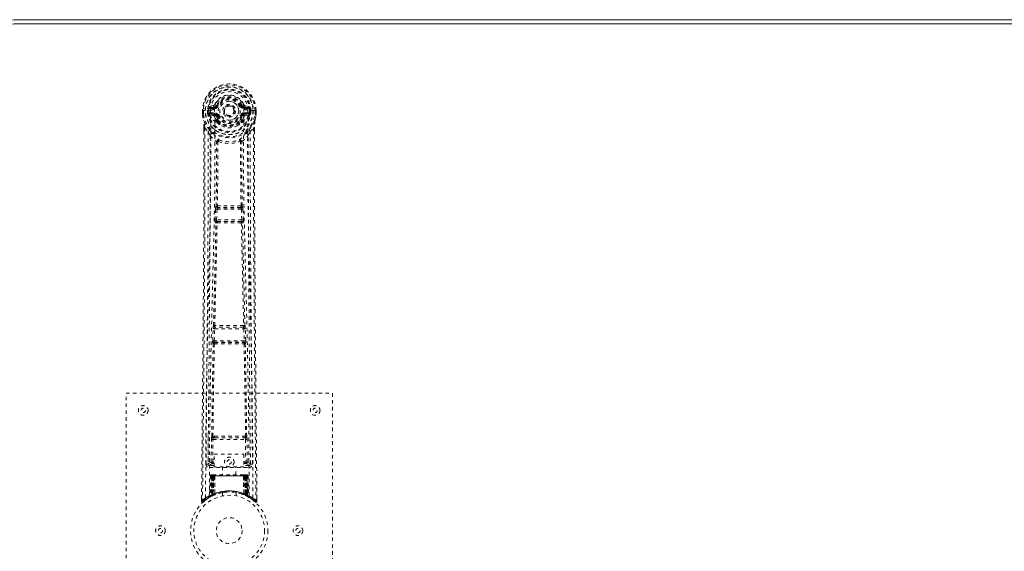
# Model space of a CAD drawing. Header units: inches. Extents: x 21.4 to 116.9, y 47.1 to 76.8.
# Tile 2 of 4: x 36.1 to 64.7, y 61.3 to 76.8. Entities that reach past the tile are written whole.
import ezdxf

# ---------------------------------------------------------------- set-up
doc = ezdxf.new("R2010")
doc.units = ezdxf.units.IN
doc.header["$MEASUREMENT"] = 0
doc.linetypes.add('SLD-Dashed', pattern=[0.075, 0.05, -0.025])
doc.linetypes.add('SLD-Solid', pattern=[0])

msp = doc.modelspace()

# ---------------------------------------------------------------- linework, layer by layer
at = {"color": 7, "linetype": 'SLD-Solid', "lineweight": 15}
for p, q in [((36.288, 76.813), (102.038, 76.813)), ((36.288, 76.695), (102.038, 76.695)), ((102.038, 76.695), (36.288, 76.695))]:
    msp.add_line(p, q, dxfattribs=at)
at = {"color": 7, "linetype": 'SLD-Dashed', "lineweight": 0}
for p, q in [((41.707, 74.313), (41.588, 74.289)), ((41.618, 74.253), (41.735, 74.273)), ((41.618, 74.253), (41.618, 74.223)), ((41.735, 74.253), (41.618, 74.253)), ((41.735, 74.223), (41.618, 74.223)), ((41.735, 74.273), (41.735, 74.253)), ((41.735, 74.223), (41.735, 74.253)), ((41.74, 74.34), (41.794, 74.317)), ((41.79, 74.309), (41.794, 74.317)), ((41.794, 74.317), (41.817, 74.307)), ((42.51, 74.307), (42.532, 74.317)), ((42.532, 74.317), (42.536, 74.308)), ((42.592, 74.273), (42.709, 74.253)), ((42.592, 74.273), (42.592, 74.253)), ((42.709, 74.253), (42.592, 74.253)), ((42.592, 74.223), (42.592, 74.253)), ((42.709, 74.223), (42.592, 74.223)), ((42.739, 74.289), (42.62, 74.313)), ((42.709, 74.223), (42.709, 74.253)), ((41.384, 74.169), (41.384, 74.052)), ((41.388, 74.169), (41.384, 74.169)), ((41.384, 74.052), (41.384, 74.048)), ((41.385, 74.17), (41.385, 74.052)), ((41.441, 74.169), (41.388, 74.169)), ((41.413, 74.168), (41.414, 74.052)), ((41.464, 74.168), (41.441, 74.169)), ((41.47, 74.168), (41.464, 74.168)), ((41.62, 74.168), (41.47, 74.168)), ((41.535, 74.096), (41.535, 74.167)), ((41.535, 74.095), (41.565, 74.097)), ((41.535, 74.095), (41.535, 74.096)), ((41.57, 74.168), (41.564, 74.168)), ((41.564, 74.168), (41.565, 74.097)), ((41.565, 74.096), (41.57, 74.077)), ((41.57, 74.09), (41.57, 74.168)), ((41.57, 74.077), (41.57, 74.09)), ((41.577, 74.053), (41.58, 74.049)), ((41.59, 74.038), (41.58, 74.048)), ((41.59, 74.038), (41.705, 74.017)), ((41.605, 74.101), (41.605, 74.071)), ((41.605, 74.101), (41.735, 74.101)), ((41.735, 74.046), (41.605, 74.071)), ((41.605, 74.071), (41.735, 74.071)), ((41.735, 74.101), (41.735, 74.071)), ((41.735, 74.046), (41.735, 74.071)), ((41.79, 74.005), (41.782, 74.016)), ((41.817, 74.016), (41.79, 74.005)), ((42.32, 74.162), (42.319, 74.147)), ((42.32, 74.17), (42.32, 74.162)), ((42.537, 74.005), (42.51, 74.016)), ((42.544, 74.017), (42.537, 74.005)), ((42.592, 74.101), (42.592, 74.071)), ((42.592, 74.101), (42.722, 74.101)), ((42.722, 74.071), (42.592, 74.046)), ((42.592, 74.046), (42.592, 74.071)), ((42.592, 74.071), (42.722, 74.071)), ((42.621, 74.017), (42.737, 74.038)), ((42.706, 74.169), (42.707, 74.168)), ((42.857, 74.168), (42.707, 74.168)), ((42.722, 74.071), (42.722, 74.101)), ((42.747, 74.049), (42.737, 74.038)), ((42.737, 74.038), (42.737, 74.038)), ((42.737, 74.038), (42.737, 74.038)), ((42.747, 74.049), (42.75, 74.053)), ((42.756, 74.09), (42.757, 74.168)), ((42.762, 74.096), (42.756, 74.077)), ((42.756, 74.077), (42.756, 74.09)), ((42.757, 74.168), (42.762, 74.168)), ((42.762, 74.097), (42.762, 74.168)), ((42.762, 74.097), (42.792, 74.095)), ((42.792, 74.168), (42.792, 74.095)), ((42.792, 74.168), (42.792, 74.168)), ((42.792, 74.095), (42.792, 74.095)), ((42.863, 74.168), (42.857, 74.168)), ((42.886, 74.169), (42.863, 74.168)), ((42.939, 74.169), (42.886, 74.169)), ((42.913, 74.052), (42.913, 74.168)), ((42.943, 74.169), (42.939, 74.169)), ((42.941, 74.052), (42.942, 74.17)), ((42.943, 74.169), (42.942, 74.052)), ((42.942, 74.048), (42.942, 74.052)), ((41.427, 73.67), (41.427, 73.568)), ((41.428, 73.669), (41.428, 73.567)), ((41.456, 73.668), (41.552, 73.553)), ((41.792, 73.856), (41.792, 73.879)), ((41.81, 73.811), (41.799, 73.829)), ((41.815, 73.884), (41.815, 73.861)), ((42.511, 73.861), (42.512, 73.884)), ((42.528, 73.829), (42.516, 73.811)), ((42.535, 73.856), (42.535, 73.879)), ((42.774, 73.553), (42.87, 73.668)), ((42.899, 73.58), (42.899, 73.669)), ((42.9, 73.67), (42.9, 73.581)), ((41.612, 73.441), (41.552, 73.553)), ((42.774, 73.553), (42.715, 73.441)), ((41.765, 71.297), (41.767, 71.331)), ((41.784, 71.387), (41.783, 71.387)), ((41.828, 71.34), (41.828, 71.34)), ((42.499, 71.34), (41.828, 71.34)), ((42.498, 71.34), (42.499, 71.34)), ((42.543, 71.387), (42.542, 71.387)), ((42.562, 71.297), (42.559, 71.331)), ((41.753, 70.988), (41.765, 71.297)), ((41.797, 70.986), (41.809, 71.295)), ((41.809, 71.295), (42.517, 71.295)), ((42.517, 71.295), (42.529, 70.986)), ((42.574, 70.988), (42.562, 71.297)), ((41.776, 70.894), (41.763, 70.898)), ((42.529, 70.986), (41.797, 70.986)), ((41.82, 70.937), (41.807, 70.942)), ((41.807, 70.942), (42.519, 70.942)), ((42.519, 70.942), (42.507, 70.937)), ((42.551, 70.894), (42.564, 70.898)), ((41.708, 67.909), (41.707, 67.909)), ((42.619, 67.909), (42.619, 67.909)), ((41.683, 67.466), (41.694, 67.819)), ((41.728, 67.465), (41.739, 67.817)), ((41.739, 67.817), (42.588, 67.817)), ((41.752, 67.862), (41.753, 67.862)), ((42.574, 67.862), (41.752, 67.862)), ((42.574, 67.862), (42.574, 67.862)), ((42.588, 67.817), (42.599, 67.465)), ((42.643, 67.466), (42.632, 67.819)), ((41.691, 67.376), (41.696, 67.373)), ((42.599, 67.465), (41.728, 67.465)), ((41.741, 67.417), (41.735, 67.42)), ((41.735, 67.42), (42.591, 67.42)), ((42.591, 67.42), (42.586, 67.417)), ((42.63, 67.373), (42.636, 67.376)), ((39.163, 57.938), (39.163, 65.938)), ((39.163, 65.938), (45.163, 65.938)), ((45.163, 65.938), (45.163, 57.938)), ((41.554, 64.695), (41.547, 63.881)), ((41.639, 63.935), (41.646, 64.595)), ((41.684, 63.934), (41.691, 64.594)), ((41.737, 64.685), (41.689, 64.684)), ((41.691, 64.594), (42.636, 64.594)), ((41.7, 64.638), (41.747, 64.638)), ((41.747, 64.638), (42.579, 64.638)), ((42.579, 64.638), (42.627, 64.638)), ((42.638, 64.684), (42.589, 64.685)), ((42.636, 64.594), (42.643, 63.934)), ((42.688, 63.935), (42.681, 64.595)), ((42.779, 63.881), (42.772, 64.695)), ((41.547, 63.881), (41.547, 63.88)), ((41.547, 63.88), (41.547, 63.87)), ((41.547, 63.878), (41.55, 63.86)), ((41.684, 63.889), (41.684, 63.934)), ((41.726, 63.934), (41.684, 63.934)), ((41.726, 63.889), (41.684, 63.889)), ((41.726, 64.161), (42.587, 64.161)), ((41.726, 63.795), (41.726, 64.161)), ((42.587, 64.161), (42.587, 63.795)), ((42.587, 63.934), (42.643, 63.934)), ((42.587, 63.889), (42.643, 63.889)), ((42.688, 63.935), (42.643, 63.934)), ((42.643, 63.889), (42.643, 63.934)), ((42.777, 63.86), (42.78, 63.878)), ((42.779, 63.87), (42.78, 63.88)), ((42.78, 63.88), (42.78, 63.881)), ((41.592, 63.832), (41.592, 63.772)), ((41.726, 63.832), (41.592, 63.832)), ((41.592, 63.772), (42.735, 63.772)), ((42.587, 63.795), (41.726, 63.795)), ((41.968, 63.795), (41.968, 63.563)), ((42.358, 63.563), (42.358, 63.795)), ((42.735, 63.832), (42.587, 63.832)), ((42.735, 63.772), (42.735, 63.832)), ((41.617, 63.534), (41.596, 62.928)), ((41.63, 63.534), (41.609, 62.936)), ((41.63, 63.534), (41.617, 63.534)), ((41.649, 63.534), (41.628, 62.947)), ((41.651, 63.538), (41.629, 62.944)), ((41.648, 63.563), (41.644, 63.562)), ((41.649, 63.563), (41.649, 63.563)), ((41.715, 63.534), (41.649, 63.534)), ((41.656, 63.563), (41.656, 63.561)), ((41.661, 63.563), (41.656, 63.563)), ((41.656, 63.534), (41.656, 62.977)), ((41.67, 63.563), (41.66, 63.563)), ((41.661, 63.534), (42.666, 63.534)), ((41.661, 62.979), (41.661, 63.534)), ((41.669, 62.983), (41.669, 63.534)), ((41.674, 63.563), (41.67, 63.563)), ((41.673, 63.534), (41.673, 62.985)), ((42.653, 63.534), (41.673, 63.534)), ((41.745, 63.563), (41.679, 63.563)), ((41.688, 63.534), (41.688, 62.992)), ((41.691, 63.534), (41.688, 63.534)), ((41.691, 63.534), (42.635, 63.534)), ((41.691, 62.994), (41.691, 63.534)), ((41.696, 62.982), (41.715, 63.534)), ((41.717, 63.534), (41.698, 62.983)), ((41.715, 63.534), (41.717, 63.534)), ((41.74, 63.011), (41.745, 63.535)), ((41.747, 63.534), (41.742, 63.012)), ((41.747, 63.534), (41.745, 63.535)), ((42.579, 63.563), (41.747, 63.563)), ((42.58, 63.534), (41.747, 63.534)), ((42.581, 63.535), (42.58, 63.534)), ((42.584, 63.012), (42.58, 63.534)), ((42.648, 63.563), (42.581, 63.563)), ((42.581, 63.535), (42.586, 63.011)), ((42.61, 63.534), (42.611, 63.534)), ((42.629, 62.983), (42.61, 63.534)), ((42.678, 63.534), (42.611, 63.534)), ((42.611, 63.534), (42.63, 62.982)), ((42.639, 63.534), (42.635, 63.534)), ((42.635, 63.534), (42.635, 62.994)), ((42.639, 62.992), (42.639, 63.534)), ((42.657, 63.563), (42.653, 63.563)), ((42.653, 62.985), (42.653, 63.534)), ((42.666, 63.563), (42.657, 63.563)), ((42.657, 63.534), (42.658, 62.983)), ((42.67, 63.563), (42.665, 63.563)), ((42.666, 63.534), (42.666, 62.979)), ((42.671, 62.977), (42.671, 63.534)), ((42.698, 62.944), (42.676, 63.538)), ((42.678, 63.563), (42.678, 63.563)), ((42.678, 63.534), (42.698, 62.947)), ((42.683, 63.562), (42.679, 63.563)), ((42.696, 63.534), (42.717, 62.936)), ((42.71, 63.534), (42.696, 63.534)), ((42.71, 63.534), (42.731, 62.928)), ((41.963, 63.045), (41.963, 62.949)), ((42.363, 62.949), (42.363, 63.045)), ((41.356, 62.796), (41.386, 62.796)), ((41.357, 62.882), (41.357, 62.797)), ((41.407, 62.774), (41.508, 62.855)), ((41.517, 62.862), (41.578, 62.899)), ((41.581, 62.904), (41.595, 62.911)), ((41.596, 62.928), (41.609, 62.936)), ((41.613, 62.922), (41.679, 62.956)), ((41.628, 62.947), (41.696, 62.982)), ((41.636, 62.953), (41.641, 62.952)), ((41.656, 62.977), (41.661, 62.979)), ((41.668, 62.951), (41.656, 62.977)), ((41.668, 62.951), (41.66, 62.946)), ((41.673, 62.953), (41.661, 62.979)), ((41.673, 62.953), (41.668, 62.951)), ((41.681, 62.957), (41.669, 62.983)), ((41.686, 62.959), (41.673, 62.985)), ((41.699, 62.966), (41.673, 62.953)), ((41.679, 62.956), (41.681, 62.957)), ((41.681, 62.957), (41.686, 62.959)), ((41.699, 62.966), (41.688, 62.992)), ((41.703, 62.967), (41.691, 62.994)), ((41.698, 62.983), (41.696, 62.982)), ((41.74, 63.011), (41.742, 63.012)), ((41.743, 62.984), (41.746, 62.985)), ((42.58, 62.985), (42.583, 62.984)), ((42.584, 63.012), (42.586, 63.011)), ((42.635, 62.994), (42.624, 62.967)), ((42.627, 62.966), (42.624, 62.967)), ((42.639, 62.992), (42.627, 62.966)), ((42.63, 62.982), (42.629, 62.983)), ((42.63, 62.982), (42.698, 62.947)), ((42.653, 62.985), (42.641, 62.959)), ((42.641, 62.959), (42.645, 62.957)), ((42.658, 62.983), (42.645, 62.957)), ((42.646, 62.957), (42.647, 62.956)), ((42.647, 62.956), (42.714, 62.922)), ((42.666, 62.979), (42.653, 62.953)), ((42.658, 62.951), (42.653, 62.953)), ((42.671, 62.977), (42.658, 62.951)), ((42.666, 62.979), (42.671, 62.977)), ((42.717, 62.936), (42.731, 62.928)), ((42.732, 62.911), (42.745, 62.904)), ((42.97, 62.797), (42.969, 62.881))]:
    msp.add_line(p, q, dxfattribs=at)
at = {"color": 7, "linetype": 'SLD-Dashed', "lineweight": 0, "flags": 128}
for points in [[(41.738, 74.198), (41.743, 74.276), (41.766, 74.352), (41.805, 74.422), (41.859, 74.483), (41.924, 74.532), (41.999, 74.569), (42.08, 74.591), (42.163, 74.599), (42.247, 74.591), (42.328, 74.569), (42.402, 74.532), (42.468, 74.483), (42.522, 74.422), (42.561, 74.352), (42.584, 74.276), (42.589, 74.198)], [(41.618, 74.223), (41.595, 74.227), (41.575, 74.24)], [(41.584, 62.946), (41.591, 64.532), (41.611, 66.117), (41.644, 67.699), (41.684, 69.278), (41.716, 70.515), (41.74, 71.748), (41.75, 72.977), (41.738, 74.198)], [(41.844, 74.296), (41.839, 74.298), (41.834, 74.3), (41.829, 74.302), (41.825, 74.304), (41.822, 74.305), (41.819, 74.306), (41.817, 74.307), (41.817, 74.307)], [(42.482, 74.296), (42.488, 74.298), (42.493, 74.3), (42.497, 74.302), (42.502, 74.304), (42.505, 74.305), (42.508, 74.306), (42.509, 74.307), (42.51, 74.307)], [(42.742, 62.946), (42.736, 64.532), (42.716, 66.117), (42.683, 67.699), (42.642, 69.278), (42.611, 70.515), (42.586, 71.748), (42.577, 72.977), (42.589, 74.198)], [(42.751, 74.24), (42.732, 74.227), (42.709, 74.223)], [(41.384, 74.169), (41.383, 74.169), (41.384, 74.169), (41.387, 74.169), (41.391, 74.169), (41.395, 74.168), (41.401, 74.168), (41.407, 74.168), (41.413, 74.168)], [(41.384, 74.052), (41.397, 73.957), (41.413, 73.882)], [(41.384, 74.048), (41.385, 74.048), (41.387, 74.048), (41.39, 74.049), (41.394, 74.049), (41.398, 74.05), (41.403, 74.051), (41.408, 74.051), (41.414, 74.052)], [(41.414, 74.052), (41.407, 74.052), (41.401, 74.052), (41.396, 74.052), (41.391, 74.052), (41.387, 74.052), (41.385, 74.052), (41.384, 74.052), (41.384, 74.052)], [(41.384, 74.048), (41.396, 73.96), (41.415, 73.871)], [(41.475, 62.89), (41.481, 64.481), (41.499, 66.07), (41.53, 67.656), (41.568, 69.239), (41.597, 70.479), (41.621, 71.715), (41.63, 72.945), (41.62, 74.168)], [(41.565, 74.096), (41.565, 74.097), (41.565, 74.097)], [(41.57, 74.09), (41.587, 74.098), (41.605, 74.101)], [(41.733, 73.994), (41.719, 74.011), (41.705, 74.017)], [(41.792, 73.879), (41.761, 73.929), (41.733, 73.994)], [(41.79, 74.005), (41.816, 73.944), (41.844, 73.897)], [(41.844, 74.028), (41.839, 74.026), (41.834, 74.024), (41.829, 74.022), (41.825, 74.02), (41.822, 74.018), (41.819, 74.017), (41.817, 74.017), (41.817, 74.016)], [(42.482, 74.028), (42.488, 74.026), (42.493, 74.024), (42.497, 74.022), (42.502, 74.02), (42.505, 74.018), (42.508, 74.017), (42.509, 74.017), (42.51, 74.016)], [(42.535, 73.879), (42.566, 73.929), (42.594, 73.994)], [(42.594, 73.994), (42.607, 74.011), (42.621, 74.017)], [(42.851, 62.89), (42.846, 64.481), (42.827, 66.07), (42.797, 67.656), (42.759, 69.239), (42.729, 70.479), (42.706, 71.715), (42.696, 72.945), (42.706, 74.168)], [(42.722, 74.101), (42.74, 74.098), (42.756, 74.09)], [(42.762, 74.168), (42.766, 74.168), (42.772, 74.168), (42.781, 74.168), (42.792, 74.168)], [(42.762, 74.097), (42.762, 74.097), (42.762, 74.096)], [(42.912, 73.871), (42.929, 73.949), (42.942, 74.048)], [(42.913, 74.168), (42.92, 74.168), (42.926, 74.168), (42.931, 74.168), (42.936, 74.168), (42.94, 74.169), (42.942, 74.169), (42.943, 74.169), (42.943, 74.169)], [(42.942, 74.052), (42.943, 74.052), (42.942, 74.052), (42.939, 74.052), (42.936, 74.052), (42.931, 74.052), (42.925, 74.052), (42.919, 74.052), (42.913, 74.052)], [(42.942, 74.048), (42.941, 74.048), (42.939, 74.048), (42.937, 74.049), (42.933, 74.049), (42.928, 74.05), (42.924, 74.051), (42.918, 74.051), (42.913, 74.052)], [(42.942, 74.052), (42.93, 73.957), (42.914, 73.882)], [(41.456, 73.668), (41.458, 72.854), (41.457, 72.006), (41.455, 71.122), (41.451, 70.32), (41.448, 69.802), (41.444, 69.26), (41.44, 68.694), (41.436, 68.13), (41.432, 67.642), (41.426, 66.995), (41.42, 66.307), (41.413, 65.578), (41.406, 64.901), (41.386, 62.796)], [(41.413, 73.882), (41.413, 73.876), (41.415, 73.871)], [(41.595, 73.593), (41.494, 73.716), (41.415, 73.871)], [(41.427, 73.67), (41.426, 73.669), (41.427, 73.669), (41.43, 73.669), (41.433, 73.669), (41.438, 73.668), (41.444, 73.668), (41.45, 73.668), (41.456, 73.668)], [(41.81, 73.811), (41.886, 73.752), (41.936, 73.725)], [(42.391, 73.725), (42.441, 73.752), (42.516, 73.811)], [(42.732, 73.593), (42.833, 73.717), (42.912, 73.871)], [(42.87, 73.668), (42.869, 72.93), (42.87, 72.15), (42.872, 71.327), (42.875, 70.461), (42.88, 69.665), (42.885, 68.835), (42.887, 68.644), (42.888, 68.452), (42.89, 68.258), (42.891, 68.125), (42.892, 67.995), (42.893, 67.859), (42.894, 67.718), (42.898, 67.265), (42.903, 66.76), (42.908, 66.205), (42.911, 65.853), (42.915, 65.481), (42.919, 65.078), (42.922, 64.703), (42.927, 64.212), (42.931, 63.776), (42.935, 63.395), (42.938, 63.068), (42.94, 62.796)], [(42.87, 73.668), (42.876, 73.668), (42.882, 73.668), (42.888, 73.668), (42.893, 73.669), (42.897, 73.669), (42.899, 73.669), (42.9, 73.669), (42.9, 73.67)], [(42.912, 73.871), (42.914, 73.876), (42.914, 73.882)], [(41.427, 73.568), (41.424, 70.951), (41.407, 68.235), (41.382, 65.514), (41.356, 62.796)], [(41.552, 73.553), (41.553, 72.813), (41.551, 72.041), (41.548, 71.238), (41.544, 70.472), (41.539, 69.696), (41.534, 68.92), (41.527, 68.164), (41.521, 67.439), (41.514, 66.764), (41.507, 66.007), (41.5, 65.297), (41.493, 64.6), (41.487, 63.878)], [(41.612, 73.441), (41.603, 70.254), (41.577, 67.066), (41.547, 63.878)], [(41.612, 73.441), (41.696, 73.343), (41.793, 73.256)], [(41.69, 73.505), (41.699, 73.496), (41.705, 73.49)], [(42.533, 73.256), (42.631, 73.343), (42.715, 73.441)], [(42.622, 73.49), (42.627, 73.496), (42.637, 73.505)], [(42.78, 63.878), (42.749, 67.066), (42.724, 70.254), (42.715, 73.441)], [(42.84, 63.878), (42.836, 64.254), (42.832, 64.683), (42.828, 65.153), (42.824, 65.577), (42.821, 65.8), (42.819, 66.023), (42.817, 66.245), (42.815, 66.498), (42.812, 66.753), (42.81, 67), (42.805, 67.504), (42.801, 67.971), (42.797, 68.403), (42.794, 68.826), (42.79, 69.316), (42.784, 70.157), (42.779, 71.005), (42.776, 71.882), (42.774, 72.737), (42.774, 73.553)], [(42.9, 73.581), (42.903, 70.952), (42.92, 68.234), (42.944, 65.515), (42.97, 62.796)], [(41.784, 71.387), (41.795, 72.319), (41.796, 73.248)], [(41.841, 73.266), (41.836, 73.275), (41.83, 73.281), (41.822, 73.285), (41.814, 73.285), (41.806, 73.282), (41.8, 73.276), (41.795, 73.267), (41.793, 73.256)], [(41.831, 73.255), (41.831, 72.325), (41.82, 71.392)], [(41.841, 73.266), (41.835, 73.261), (41.832, 73.258), (41.832, 73.257), (41.831, 73.255)], [(42.533, 73.256), (42.531, 73.267), (42.527, 73.276), (42.52, 73.282), (42.513, 73.285), (42.505, 73.285), (42.497, 73.281), (42.49, 73.275), (42.485, 73.266)], [(42.495, 73.255), (42.495, 73.257), (42.494, 73.258), (42.492, 73.261), (42.485, 73.266)], [(42.507, 71.392), (42.496, 72.325), (42.495, 73.255)], [(42.542, 71.387), (42.532, 72.319), (42.531, 73.248)], [(41.809, 71.295), (41.81, 71.304), (41.812, 71.312), (41.816, 71.327), (41.822, 71.336), (41.825, 71.339), (41.826, 71.34), (41.828, 71.34)], [(41.765, 71.297), (41.77, 71.297), (41.78, 71.296), (41.794, 71.296), (41.809, 71.295)], [(42.517, 71.295), (42.525, 71.296), (42.533, 71.296), (42.54, 71.296), (42.546, 71.296), (42.552, 71.297), (42.556, 71.297), (42.56, 71.297), (42.562, 71.297)], [(41.708, 67.909), (41.743, 69.404), (41.776, 70.894)], [(41.742, 67.911), (41.778, 69.407), (41.811, 70.899)], [(41.753, 70.988), (41.755, 70.988), (41.758, 70.988), (41.762, 70.988), (41.768, 70.988), (41.774, 70.987), (41.782, 70.987), (41.789, 70.987), (41.797, 70.986)], [(41.807, 70.942), (41.802, 70.946), (41.799, 70.955), (41.797, 70.97), (41.797, 70.978), (41.797, 70.986)], [(42.515, 70.899), (42.549, 69.407), (42.584, 67.911)], [(42.529, 70.986), (42.53, 70.978), (42.53, 70.97), (42.528, 70.955), (42.524, 70.946), (42.519, 70.942)], [(42.529, 70.986), (42.537, 70.987), (42.545, 70.987), (42.552, 70.987), (42.559, 70.988), (42.564, 70.988), (42.569, 70.988), (42.572, 70.988), (42.574, 70.988)], [(42.619, 67.909), (42.584, 69.404), (42.551, 70.894)], [(41.712, 67.889), (41.711, 67.891), (41.708, 67.909)], [(41.694, 67.819), (41.696, 67.852), (41.696, 67.854)], [(41.694, 67.819), (41.696, 67.819), (41.699, 67.818), (41.703, 67.818), (41.709, 67.818), (41.715, 67.818), (41.723, 67.818), (41.731, 67.817), (41.739, 67.817)], [(42.588, 67.817), (42.596, 67.817), (42.604, 67.818), (42.611, 67.818), (42.618, 67.818), (42.623, 67.818), (42.628, 67.818), (42.631, 67.819), (42.632, 67.819)], [(42.632, 67.819), (42.631, 67.852), (42.63, 67.854)], [(41.656, 64.683), (41.672, 66.029), (41.696, 67.373)], [(41.683, 67.466), (41.685, 67.466), (41.688, 67.466), (41.692, 67.466), (41.698, 67.465), (41.705, 67.465), (41.712, 67.465), (41.72, 67.465), (41.728, 67.465)], [(41.689, 64.684), (41.705, 66.031), (41.73, 67.376)], [(42.596, 67.376), (42.621, 66.031), (42.638, 64.684)], [(42.599, 67.465), (42.607, 67.465), (42.615, 67.465), (42.622, 67.465), (42.629, 67.465), (42.634, 67.466), (42.639, 67.466), (42.642, 67.466), (42.643, 67.466)], [(42.671, 64.683), (42.655, 66.029), (42.63, 67.373)], [(41.646, 64.595), (41.651, 64.595), (41.661, 64.595), (41.675, 64.594), (41.691, 64.594)], [(41.7, 64.638), (41.683, 64.642), (41.672, 64.65)], [(41.737, 64.685), (41.949, 64.685), (42.163, 64.685), (42.378, 64.685), (42.589, 64.685)], [(41.747, 64.638), (41.952, 64.639), (42.158, 64.639), (42.369, 64.639), (42.579, 64.638)], [(42.636, 64.594), (42.651, 64.594), (42.666, 64.595), (42.676, 64.595), (42.681, 64.595)], [(41.639, 63.935), (41.57, 63.906), (41.549, 63.88)], [(41.592, 63.832), (41.615, 63.861), (41.684, 63.889)], [(41.639, 63.935), (41.644, 63.935), (41.654, 63.935), (41.668, 63.934), (41.684, 63.934)], [(42.643, 63.889), (42.712, 63.861), (42.735, 63.832)], [(42.78, 63.878), (42.757, 63.906), (42.688, 63.935)], [(41.617, 63.534), (41.62, 63.534), (41.628, 63.534), (41.641, 63.534), (41.656, 63.534)], [(41.669, 63.534), (41.655, 63.534), (41.642, 63.534), (41.634, 63.534), (41.63, 63.534)], [(41.649, 63.534), (41.649, 63.534), (41.651, 63.534), (41.654, 63.534), (41.659, 63.534), (41.665, 63.534), (41.672, 63.534), (41.68, 63.534), (41.688, 63.534)], [(41.67, 63.561), (41.666, 63.562), (41.663, 63.562), (41.662, 63.563), (41.662, 63.563)], [(41.727, 63.553), (41.72, 63.544), (41.717, 63.534)], [(41.745, 63.535), (41.73, 63.549), (41.727, 63.553)], [(42.581, 63.535), (42.596, 63.549), (42.6, 63.553)], [(42.61, 63.534), (42.606, 63.544), (42.6, 63.553)], [(42.639, 63.534), (42.647, 63.534), (42.654, 63.534), (42.661, 63.534), (42.667, 63.534), (42.672, 63.534), (42.676, 63.534), (42.678, 63.534), (42.678, 63.534)], [(42.649, 63.563), (42.648, 63.563), (42.647, 63.563)], [(42.664, 63.563), (42.664, 63.563), (42.663, 63.562), (42.661, 63.562), (42.657, 63.561)], [(42.696, 63.534), (42.693, 63.534), (42.684, 63.534), (42.672, 63.534), (42.657, 63.534)], [(42.671, 63.534), (42.686, 63.534), (42.699, 63.534), (42.707, 63.534), (42.71, 63.534)], [(42.678, 63.534), (42.677, 63.541), (42.676, 63.543)], [(41.966, 63.045), (41.964, 63.045), (41.982, 63.048), (42.02, 63.054), (42.075, 63.059), (42.139, 63.063), (42.163, 63.063)], [(41.36, 62.797), (41.361, 62.789), (41.365, 62.781), (41.37, 62.775), (41.376, 62.77), (41.383, 62.767), (41.391, 62.766), (41.398, 62.768), (41.404, 62.772)], [(42.697, 62.931), (42.691, 62.934), (42.658, 62.951)], [(42.7, 62.939), (42.699, 62.945), (42.699, 62.947)], [(42.737, 62.911), (42.731, 62.922), (42.726, 62.936)], [(42.73, 62.922), (42.73, 62.928), (42.73, 62.929)], [(42.94, 62.796), (42.932, 62.787), (42.926, 62.78), (42.921, 62.775), (42.92, 62.774)], [(42.922, 62.776), (42.929, 62.772), (42.937, 62.77), (42.945, 62.769), (42.953, 62.771), (42.96, 62.774), (42.965, 62.78), (42.968, 62.786), (42.97, 62.794)], [(42.97, 62.796), (42.97, 62.797), (42.968, 62.796), (42.961, 62.796), (42.952, 62.796), (42.946, 62.796), (42.94, 62.796)]]:
    msp.add_lwpolyline(points, dxfattribs=at)
at = {"color": 7, "linetype": 'SLD-Dashed', "lineweight": 0}
for centre, radius in [((42.163, 74.162), 0.7), ((42.163, 74.162), 0.69), ((42.163, 74.162), 0.623), ((42.163, 74.162), 0.32), ((42.163, 74.162), 0.275), ((42.163, 74.162), 0.187), ((42.163, 74.162), 0.156), ((42.163, 74.162), 0.142), ((42.163, 74.162), 0.14), ((42.163, 74.162), 0.138), ((39.663, 65.438), 0.141), ((39.663, 65.438), 0.0625), ((44.663, 65.438), 0.141), ((44.663, 65.438), 0.0625), ((42.163, 63.938), 0.14), ((42.163, 63.938), 0.0625), ((42.163, 61.938), 1.125), ((42.163, 61.938), 1.03), ((42.163, 61.938), 0.376), ((40.163, 61.938), 0.141), ((40.163, 61.938), 0.0625), ((44.163, 61.938), 0.141), ((44.163, 61.938), 0.0625)]:
    msp.add_circle(centre, radius, dxfattribs=at)
at = {"color": 7, "linetype": 'SLD-Solid', "lineweight": 15}
for radius in [14.875, 14.757, 14.757]:
    msp.add_arc((36.288, 61.938), radius, 90, 270, dxfattribs=at)
at = {"color": 7, "linetype": 'SLD-Dashed', "lineweight": 0}
for centre, radius, start, end in [((42.163, 74.162), 0.78, 0, 179.4852), ((42.163, 74.162), 0.78, 0.5288, 179.4712), ((42.163, 74.162), 0.75, 0.4562, 179.5438), ((42.163, 74.162), 0.629, 0.5445, 179.4555), ((42.163, 74.162), 0.599, 0.5443, 179.4557), ((42.163, 74.175), 0.543, 359.3661, 180.6339), ((42.163, 74.162), 0.459, 22.774, 157.226), ((42.163, 74.162), 0.4, 22.774, 157.226), ((42.163, 74.162), 0.376, 22.774, 157.226), ((42.163, 74.162), 0.346, 22.7737, 157.2263), ((42.163, 74.162), 0.593, 172.3909, 179.4476), ((41.779, 74.213), 0.206, 158.3424, 172.3419), ((41.617, 74.283), 0.0299, 167.8899, 271.9542), ((41.737, 73.957), 0.242, 89.7343, 118.8269), ((41.735, 74.303), 0.0301, 162.3513, 268.5772), ((41.698, 74.357), 0.0455, 281.3452, 337.4778), ((41.729, 74.345), 0.0715, 274.7784, 329.7617), ((41.735, 74.342), 0.089, 270, 337.226), ((41.735, 74.342), 0.119, 270.0006, 337.225), ((42.163, 74.162), 0.275, 89.0535, 269.0533), ((42.163, 74.162), 0.275, 269.0534, 89.0534), ((42.592, 74.342), 0.119, 202.7743, 269.999), ((42.592, 74.342), 0.089, 202.774, 270), ((42.017, 75.621), 1.403, 291.5625, 293.9861), ((42.598, 74.344), 0.0714, 210.3065, 265.2544), ((42.629, 74.357), 0.0455, 202.536, 258.6411), ((42.588, 73.949), 0.249, 61.7051, 89.8615), ((42.591, 74.303), 0.0301, 271.4517, 17.6198), ((42.71, 74.283), 0.0299, 268.0458, 12.1101), ((42.547, 74.213), 0.206, 7.6591, 21.6573), ((42.163, 74.162), 0.593, 0.5524, 7.6091), ((41.414, 74.052), 0.03, 180.2178, 185.2738), ((42.163, 74.162), 0.787, 188.3239, 351.6761), ((42.163, 74.162), 0.758, 188.3239, 351.6761), ((41.558, 75.041), 0.873, 268.4834, 270.4278), ((42.163, 74.162), 0.632, 186.0643, 353.9357), ((42.163, 74.162), 0.602, 186.2697, 353.7303), ((41.655, 74.085), 0.0845, 185.4171, 202.5985), ((41.604, 74.04), 0.0306, 89.0451, 156.1656), ((42.031, 74.257), 0.497, 204.8146, 243.63), ((41.97, 74.258), 0.439, 210.0683, 246.0871), ((41.735, 74.016), 0.0299, 91.05, 179.0003), ((41.763, 73.989), 0.031, 31.5872, 170.0576), ((41.735, 73.982), 0.119, 22.7739, 89.9997), ((41.735, 73.982), 0.089, 22.774, 90), ((41.733, 73.989), 0.0567, 28.2324, 87.9739), ((41.822, 73.876), 0.0305, 43.9323, 174.3697), ((42.163, 74.162), 0.376, 202.774, 337.226), ((42.163, 74.162), 0.346, 202.7741, 337.2259), ((42.163, 74.162), 0.156, 245.1542, 290.0596), ((42.592, 73.982), 0.119, 90.0008, 157.2268), ((42.098, 74.158), 0.465, 325.8354, 340.797), ((42.505, 73.876), 0.0305, 5.6303, 136.0684), ((42.592, 73.982), 0.089, 90, 157.226), ((42.3, 74.252), 0.491, 296.126, 335.5138), ((42.356, 74.258), 0.44, 293.9343, 329.9021), ((42.563, 73.989), 0.031, 10.1644, 148.1979), ((42.594, 73.99), 0.0565, 91.9605, 151.5628), ((42.591, 74.016), 0.0299, 0.9956, 88.9541), ((42.722, 74.04), 0.0306, 23.8344, 90.9549), ((42.642, 74.093), 0.115, 339.6826, 352.3018), ((40.225, 73.698), 1.202, 358.6564, 8.815), ((37.833, 73.029), 3.679, 10.0119, 13.2365), ((41.814, 73.833), 0.0505, 88.265, 115.7539), ((41.814, 73.811), 0.0506, 88.257, 115.6758), ((41.836, 73.853), 0.0444, 175.0057, 212.6961), ((41.851, 73.806), 0.0404, 127.2207, 172.6947), ((41.843, 73.86), 0.0371, 89.2703, 139.8385), ((42.163, 74.173), 0.453, 219.7482, 320.2513), ((41.848, 73.862), 0.0326, 181.6576, 227.8216), ((42.163, 74.199), 0.494, 226.9723, 313.0277), ((42.163, 74.156), 0.411, 219.0115, 320.9885), ((42.163, 74.143), 0.476, 241.472, 298.5271), ((42.483, 73.86), 0.0371, 40.1667, 90.7248), ((42.479, 73.862), 0.0326, 312.1739, 358.3565), ((42.476, 73.806), 0.0404, 7.3016, 52.7777), ((42.513, 73.811), 0.0506, 64.3242, 91.743), ((42.513, 73.833), 0.0504, 64.2162, 91.7649), ((42.49, 73.853), 0.0444, 327.401, 4.9869), ((46.492, 73.029), 3.678, 166.7622, 169.9881), ((44.101, 73.698), 1.202, 171.1859, 181.3441), ((42.014, 73.106), 0.643, 130.7377, 135.9146), ((43.14, 75.169), 2.207, 225.5704, 228.9389), ((41.673, 73.438), 0.0608, 58.0304, 177.6195), ((42.432, 73.999), 0.887, 215.0291, 230.8699), ((41.895, 73.999), 0.888, 309.1311, 324.9704), ((42.654, 73.438), 0.0608, 2.3821, 121.9704), ((41.191, 75.165), 2.202, 311.0566, 314.4334), ((42.312, 73.105), 0.644, 44.0876, 49.2599), ((41.854, 73.252), 0.0608, 73.4564, 176.3325), ((41.781, 73.249), 0.0143, 356.6412, 32.4513), ((41.828, 73.175), 0.0795, 87.4916, 113.9485), ((41.918, 73.247), 0.0786, 126.2613, 166.6731), ((42.163, 74.176), 0.965, 250.5267, 289.4743), ((42.163, 74.103), 0.844, 249.7727, 290.2275), ((42.472, 73.252), 0.0608, 3.6689, 106.5438), ((42.409, 73.247), 0.0786, 13.3285, 53.7371), ((42.499, 73.175), 0.0795, 66.0539, 92.5073), ((42.545, 73.249), 0.0143, 147.5743, 183.3628), ((41.861, 71.335), 0.0933, 145.876, 182.4576), ((41.828, 71.385), 0.0451, 177.8589, 268.9567), ((41.814, 71.304), 0.0889, 86.1801, 109.6217), ((41.829, 71.386), 0.0451, 177.8519, 268.9536), ((41.906, 71.38), 0.0873, 171.8111, 206.8102), ((42.163, 38.67), 32.724, 89.399, 90.601), ((42.163, 37.972), 33.37, 89.4251, 90.5749), ((42.42, 71.38), 0.0873, 333.1924, 8.1913), ((42.497, 71.386), 0.0451, 271.0475, 2.15), ((42.498, 71.385), 0.0451, 271.0433, 2.1411), ((42.459, 71.297), 0.0588, 357.8389, 46.6331), ((42.513, 71.305), 0.0879, 70.2427, 93.9554), ((42.466, 71.335), 0.0933, 357.534, 34.133), ((41.916, 70.961), 0.165, 170.5908, 202.3695), ((41.808, 70.896), 0.0451, 90.8656, 177.5109), ((41.821, 70.892), 0.0451, 90.8935, 177.3998), ((41.805, 70.807), 0.0919, 86.0254, 108.5425), ((41.872, 70.906), 0.0607, 148.3034, 186.2197), ((42.163, 107.925), 37.028, 269.4553, 270.5445), ((42.163, 103.817), 32.881, 269.4018, 270.5982), ((42.506, 70.892), 0.0451, 2.6012, 89.1055), ((42.454, 70.905), 0.0612, 353.9376, 31.5393), ((42.522, 70.807), 0.092, 71.4703, 93.9855), ((42.519, 70.896), 0.0451, 2.4861, 89.1375), ((42.411, 70.961), 0.165, 337.6289, 9.4108), ((41.814, 67.858), 0.118, 154.647, 182.0159), ((41.753, 67.907), 0.0451, 178.3751, 269.3675), ((41.734, 67.787), 0.125, 86.4427, 102.2385), ((41.752, 67.906), 0.0433, 202.7807, 270.2178), ((41.811, 67.9), 0.0697, 170.9136, 213.0677), ((42.163, 34.34), 33.574, 89.2814, 90.7187), ((42.516, 67.9), 0.0697, 326.9349, 9.0891), ((42.573, 67.907), 0.0451, 270.6383, 1.628), ((42.574, 67.907), 0.0451, 270.6338, 1.6266), ((42.592, 67.788), 0.123, 77.6581, 93.6606), ((42.513, 67.858), 0.118, 357.9942, 25.3586), ((41.801, 67.823), 0.0626, 141.5465, 185.5112), ((42.163, 34.514), 33.351, 89.2944, 90.7056), ((42.525, 67.823), 0.0626, 354.4872, 38.4496), ((41.903, 67.438), 0.222, 172.8805, 196.3582), ((41.736, 67.375), 0.0451, 90.5581, 178.0574), ((41.742, 67.372), 0.0451, 90.5798, 178.0282), ((41.723, 67.24), 0.136, 86.7419, 101.1104), ((41.787, 67.451), 0.0601, 166.898, 211.3992), ((41.787, 67.383), 0.0567, 143.38, 187.5221), ((42.163, 103.504), 36.131, 269.3135, 270.6866), ((42.163, 100.449), 33.035, 269.2677, 270.7323), ((42.585, 67.372), 0.0451, 1.9689, 89.4238), ((42.54, 67.383), 0.057, 352.6151, 36.4832), ((42.54, 67.451), 0.0601, 328.6059, 13.091), ((42.591, 67.375), 0.0451, 1.9426, 89.4419), ((42.604, 67.241), 0.136, 78.8614, 93.283), ((42.423, 67.438), 0.222, 343.6404, 7.1209), ((41.935, 64.608), 0.289, 164.9821, 182.646), ((41.682, 64.426), 0.258, 88.4488, 95.7717), ((41.694, 64.681), 0.0384, 177.0824, 235.3574), ((41.764, 64.678), 0.0757, 175.3523, 211.8345), ((41.768, 64.602), 0.0773, 151.6222, 185.4602), ((41.802, 64.675), 0.0652, 170.5376, 213.5539), ((42.525, 64.675), 0.0652, 326.4373, 9.4352), ((42.563, 64.678), 0.075, 328.0049, 4.8072), ((42.625, 64.684), 0.0456, 271.9254, 358.9988), ((42.559, 64.602), 0.0773, 354.5348, 28.3819), ((42.645, 64.427), 0.258, 84.2222, 91.5572), ((42.392, 64.608), 0.289, 357.3498, 15.0252), ((41.529, 66.74), 2.862, 269.1592, 270.3602), ((41.591, 63.877), 0.105, 179.3652, 270.0816), ((41.684, 63.934), 0.0451, 179.6152, 269.5735), ((42.642, 63.934), 0.0451, 270.4282, 0.3556), ((42.735, 63.877), 0.105, 269.9129, 0.6403), ((42.798, 66.747), 2.87, 269.642, 270.8399), ((41.592, 63.877), 0.045, 202.0085, 269.9795), ((42.735, 63.877), 0.045, 270.0236, 337.9854), ((41.647, 63.533), 0.03, 90.004, 178.0069), ((41.648, 63.532), 0.0305, 110.7115, 177.643), ((41.66, 63.533), 0.03, 113.5023, 178.0119), ((41.661, 63.531), 0.0315, 89.3131, 122.3644), ((41.679, 63.533), 0.03, 90.0637, 178.0684), ((41.683, 63.528), 0.0353, 81.8092, 170.6815), ((41.678, 63.679), 0.119, 255.9076, 259.5568), ((42.068, 63.541), 0.407, 176.9212, 180.9986), ((42.518, 63.537), 0.849, 178.4133, 180.2206), ((42.096, 63.541), 0.422, 177.0374, 180.966), ((42.131, 63.541), 0.443, 177.1657, 180.912), ((42.13, 63.541), 0.439, 177.1536, 180.9334), ((41.745, 63.533), 0.0299, 90.1884, 178.2048), ((41.748, 63.536), 0.0266, 90.7886, 141.4621), ((42.579, 63.536), 0.0265, 38.3721, 89.3818), ((42.581, 63.533), 0.0299, 1.8042, 89.807), ((42.193, 63.541), 0.442, 359.0788, 2.8343), ((42.197, 63.541), 0.442, 359.0834, 2.8389), ((42.648, 63.533), 0.03, 1.9316, 89.9363), ((42.231, 63.541), 0.423, 359.0445, 2.9707), ((42.236, 63.541), 0.422, 359.0352, 2.9707), ((42.256, 63.541), 0.41, 359.0066, 3.055), ((42.666, 63.531), 0.0315, 57.9473, 90.6842), ((42.651, 63.673), 0.114, 280.0787, 283.9903), ((41.853, 63.537), 0.818, 359.7658, 1.6405), ((42.666, 63.533), 0.03, 1.9776, 66.5646), ((42.68, 63.533), 0.03, 1.9931, 89.996), ((42.678, 63.532), 0.0305, 2.366, 69.3678), ((42.163, 61.937), 1.158, 47.8714, 132.1369), ((42.163, 61.906), 1.19, 60.8801, 119.1199), ((42.163, 61.938), 1.127, 60.4733, 119.5267), ((42.163, 61.939), 1.155, 64.2141, 115.7859), ((42.163, 61.939), 1.155, 64.9105, 115.0895), ((42.163, 61.939), 1.155, 65.8865, 114.1135), ((42.163, 61.975), 1.12, 67.9255, 112.0745), ((42.161, 61.899), 1.206, 124.6778, 131.8745), ((41.386, 62.796), 0.03, 179.4672, 312.1542), ((41.442, 62.826), 0.0635, 208.5618, 235.8398), ((42.159, 61.944), 1.12, 124.6369, 132.1035), ((42.149, 61.704), 1.364, 114.449, 119.585), ((41.505, 62.89), 0.03, 180.257, 304.0788), ((42.164, 61.938), 1.128, 119.527, 124.656), ((41.566, 62.929), 0.03, 301.0746, 358.0142), ((41.625, 62.958), 0.0429, 197.0114, 245.8251), ((41.58, 62.937), 0.0299, 300.3063, 358.0919), ((42.019, 62.187), 0.839, 118.7974, 120.3487), ((42.153, 62.304), 0.837, 126.4738, 131.7419), ((42.137, 62.328), 0.805, 125.5283, 130.9276), ((41.612, 63.079), 0.137, 269.409, 293.5131), ((41.598, 62.948), 0.0299, 299.2497, 358.1945), ((42.144, 62.325), 0.808, 124.3683, 129.6491), ((41.644, 63.059), 0.109, 271.2466, 300.4822), ((41.666, 62.983), 0.0297, 295.5303, 358.5176), ((41.668, 62.984), 0.0297, 295.4506, 358.5237), ((42.052, 62.178), 0.863, 113.5518, 115.49), ((42.12, 62.386), 0.732, 121.2354, 125.2469), ((41.714, 62.995), 0.031, 340.2252, 31.6848), ((41.713, 62.994), 0.0345, 344.838, 31.0383), ((42.614, 62.994), 0.0345, 148.9614, 195.1621), ((42.613, 62.995), 0.0311, 148.324, 199.6374), ((42.206, 62.385), 0.733, 54.7551, 58.7655), ((42.161, 61.934), 1.132, 60.7907, 65.699), ((42.659, 62.984), 0.0297, 181.4805, 244.5525), ((42.66, 62.983), 0.0297, 181.4748, 244.4774), ((42.176, 62.316), 0.819, 50.3887, 55.596), ((42.189, 62.327), 0.806, 49.0764, 54.4677), ((42.153, 61.916), 1.154, 59.9238, 63.9569), ((42.17, 62.3), 0.842, 48.2748, 53.5117), ((42.242, 62.075), 0.969, 59.6354, 62.5086), ((42.728, 62.948), 0.0299, 181.7965, 240.7515), ((42.729, 62.948), 0.03, 196.8819, 241.2356), ((42.747, 62.937), 0.0299, 181.9048, 239.705), ((42.701, 62.958), 0.0429, 294.1642, 342.9964), ((42.163, 61.938), 1.128, 55.3426, 60.4729), ((42.78, 62.965), 0.0707, 211.4554, 238.8964), ((42.167, 61.944), 1.12, 58.9263, 59.812), ((42.761, 62.929), 0.03, 181.9786, 238.9245), ((42.178, 61.703), 1.364, 60.4164, 65.5495), ((42.821, 62.89), 0.03, 235.9275, 359.7367), ((42.168, 61.944), 1.12, 47.8964, 55.3623), ((42.169, 61.904), 1.199, 48.1029, 55.338), ((42.94, 62.796), 0.03, 227.8474, 0.5313)]:
    msp.add_arc(centre, radius, start, end, dxfattribs=at)

doc.saveas('drawing.dxf')
